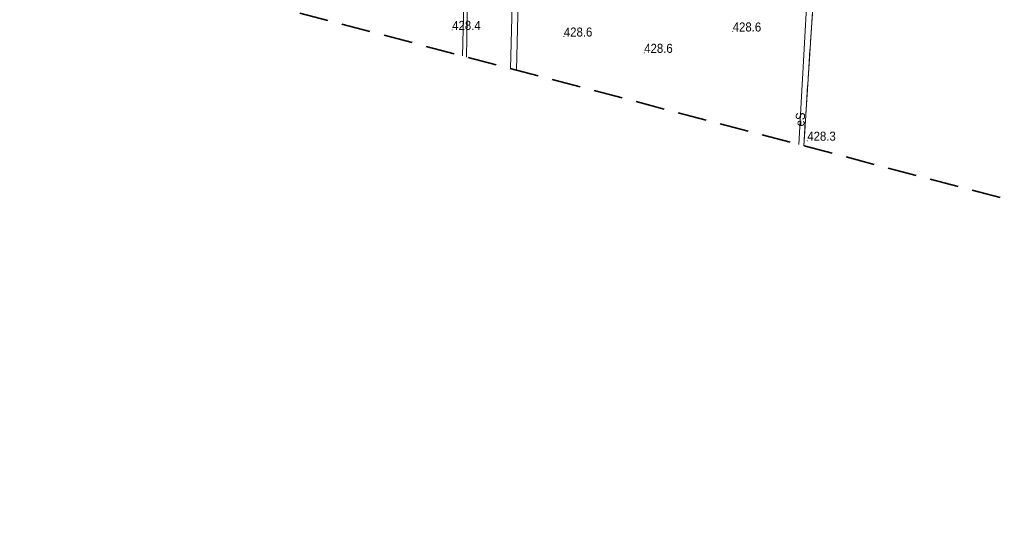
# Model space of a CAD drawing. Header units: metres. Extents: x 7417884 to 7418420, y 5565806 to 5566270.
# Tile 3 of 43: x 7417936 to 7418017, y 5566041 to 5566083. Entities that reach past the tile are written whole.
import ezdxf
from ezdxf.enums import TextEntityAlignment as Align

# ---------------------------------------------------------------- set-up
doc = ezdxf.new("R2010")
doc.units = ezdxf.units.M
for name, pattern in [('1.0_0.5', [1.5, 1, -0.5]), ('2', [0.9, 0.6, -0.3]), ('219-500', [0]), ('egkk-500', [0])]:
    doc.linetypes.add(name, pattern=pattern)
for name, color, linetype in [('217-kontur klasyfikacyjny', 7, 'Continuous'), ('218-kontur użytku gruntowego', 7, 'Continuous'), ('219-działka ewidencyjna', 7, 'Continuous'), ('pikieta naturalna', 7, 'Continuous'), ('pikieta naturalna-Atr2', 7, 'Continuous'), ('przewód elektroenergetyczny podziemny', 7, 'Continuous'), ('przewód elektroenergetyczny podziemny-Atr1', 7, 'Continuous'), ('przewód wodociągowy', 7, 'Continuous'), ('Zakres', 7, 'Continuous')]:
    doc.layers.add(name, color=color, linetype=linetype)
doc.styles.get("Standard").update_dxf_attribs({"font": 'arial.ttf'})

# ---------------------------------------------------------------- blocks, each defined once
blk = doc.blocks.new('PW01')
at = {"linetype": 'Continuous', "lineweight": 13}
h = blk.add_hatch(color=0, dxfattribs=at)
edge = h.paths.add_edge_path()
edge.add_arc((0, 0), 0.045, 0, 360)

msp = doc.modelspace()

# ---------------------------------------------------------------- linework, layer by layer
at = {"layer": '217-kontur klasyfikacyjny', "color": 92, "linetype": 'egkk-500', "lineweight": 18}
for points in [[(7418000.565, 5566072.648), (7418002.81, 5566107.21)], [(7418002.81, 5566107.21), (7418000.565, 5566072.648)]]:
    msp.add_lwpolyline(points, dxfattribs=at)
at = {"layer": '218-kontur użytku gruntowego', "color": 3, "linetype": '1.0_0.5', "lineweight": 18, "ltscale": 2}
for points in [[(7418000.565, 5566072.648), (7418002.81, 5566107.21)], [(7418002.81, 5566107.21), (7418000.565, 5566072.648)]]:
    msp.add_lwpolyline(points, dxfattribs=at)
at = {"layer": '219-działka ewidencyjna', "color": 7, "linetype": '219-500', "lineweight": 18}
for points in [[(7417972.285, 5566080.097), (7417973.19, 5566116.46)], [(7417976.755, 5566078.92), (7417977.58, 5566112.09)], [(7418002.81, 5566107.21), (7418000.565, 5566072.648)]]:
    msp.add_lwpolyline(points, dxfattribs=at)
at = {"layer": 'przewód elektroenergetyczny podziemny', "color": 1, "linetype": 'Continuous', "lineweight": 18}
for points in [[(7418001.63, 5566116.09), (7418001.99, 5566105.63), (7418000.78, 5566083.63), (7418000.15, 5566072.757)], [(7417976.27, 5566079.047), (7417976.54, 5566089.61), (7417976.88, 5566105.55), (7417977.59, 5566105.96)]]:
    msp.add_lwpolyline(points, dxfattribs=at)
at = {"layer": 'przewód wodociągowy', "color": 5, "linetype": 'Continuous', "lineweight": 18}
msp.add_lwpolyline([(7417974.17, 5566116.79), (7417973.11, 5566108.85), (7417972.625, 5566080.007)], dxfattribs=at)
at = {"layer": 'Zakres', "color": 5, "linetype": '2', "lineweight": 35, "ltscale": 4, "flags": 128}
msp.add_lwpolyline([(7417885.72, 5566102.9), (7418148.19, 5566033.76), (7418303.95, 5566019.62), (7418308.97, 5565858.6), (7418310.47, 5565827.917), (7418402.779, 5565828.688), (7418418.97, 5565829.266), (7418398.66, 5566106.08), (7418342.22, 5566106.08), (7418321.76, 5566106.08), (7418301.3, 5566104.66), (7418135.84, 5566120.54), (7418007.43, 5566263.06), (7417967.57, 5566263.77), (7417884.31, 5566264.47)], close=True, dxfattribs=at)

# ---------------------------------------------------------------- block references
at = {"layer": 'pikieta naturalna', "color": 7, "linetype": 'Continuous', "lineweight": 13}
for p in [(7417971.44, 5566082.25), (7417994.68, 5566082.12), (7417980.69, 5566081.7), (7417987.35, 5566080.35), (7418000.86, 5566073.07)]:
    msp.add_blockref('PW01', p, dxfattribs=at)

# ---------------------------------------------------------------- texts
at = {"layer": 'pikieta naturalna-Atr2', "color": 7, "width": 0.9}
for s, p in [('428.4', (7417971.44, 5566082.25)), ('428.6', (7417994.68, 5566082.12)), ('428.6', (7417980.69, 5566081.7)), ('428.6', (7417987.35, 5566080.35)), ('428.3', (7418000.86, 5566073.07))]:
    msp.add_text(s, height=0.75, dxfattribs=at).set_placement(p)
at = {"layer": 'przewód elektroenergetyczny podziemny-Atr1', "color": 1, "width": 0.9}
msp.add_text('eS', height=0.75, rotation=86.676, dxfattribs=at).set_placement((7418000.24, 5566074.26), align=Align.MIDDLE_LEFT)

doc.saveas('drawing.dxf')
